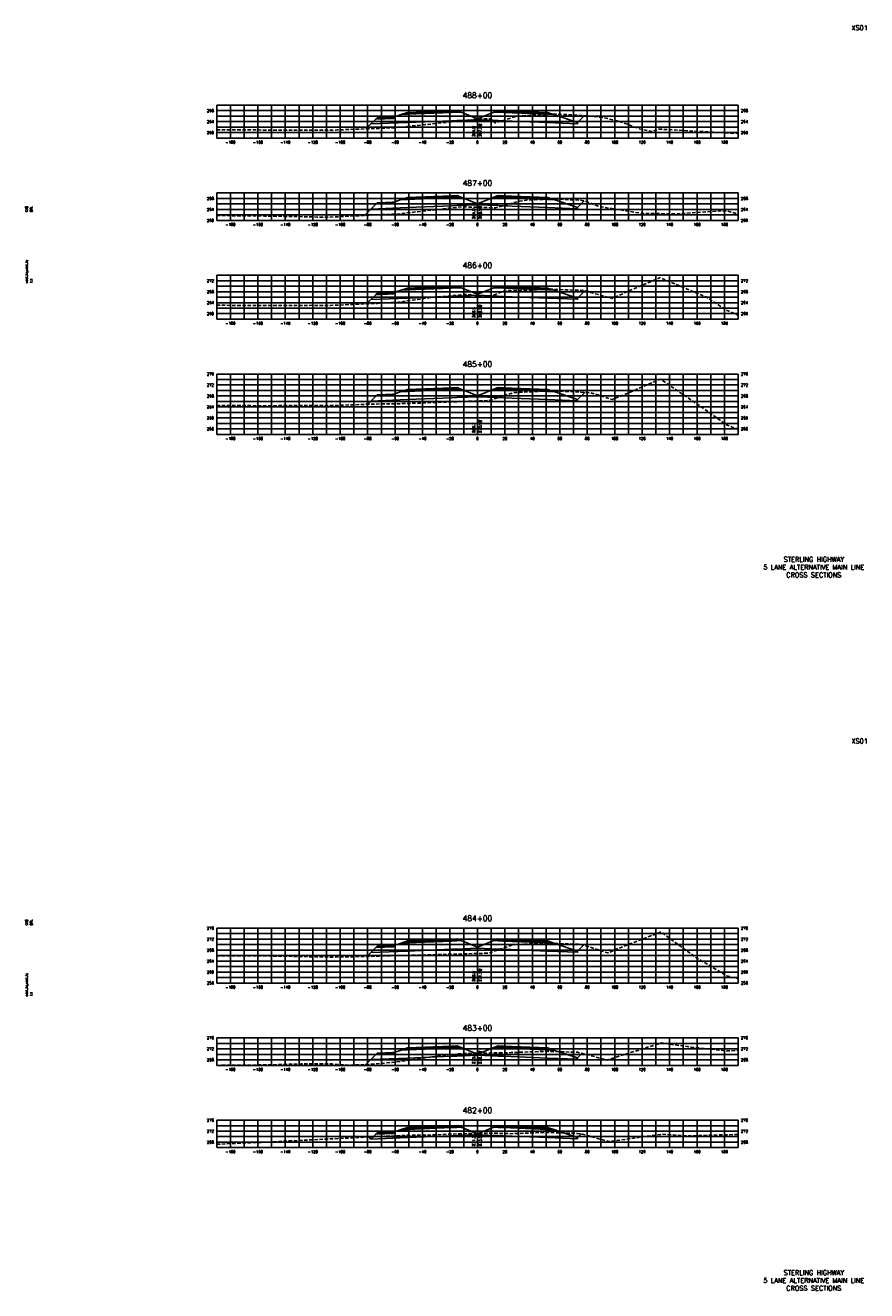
# Model space of a CAD drawing. Extents: x 37 to 10140, y -1968 to 9206.
# Tile 46 of 105: x 8067 to 8680, y 2616 to 3538. Entities that reach past the tile are written whole.
import ezdxf
from ezdxf.enums import TextEntityAlignment as Align

# ---------------------------------------------------------------- set-up
doc = ezdxf.new("R2010")
doc.units = 0
doc.header["$LTSCALE"] = 20
doc.header["$MEASUREMENT"] = 0
doc.linetypes.add('HIDDEN_050%', pattern=[0.1875, 0.125, -0.0625])
for name, color, linetype in [('S-AT-TXT175', 6, 'Continuous'), ('S-AT-TXT80', 1, 'Continuous'), ('XDATUM', 3, 'Continuous'), ('XEG', 1, 'HIDDEN_050%'), ('XFG', 2, 'Continuous'), ('XGRID', 251, 'Continuous'), ('XGRIDT', 2, 'Continuous'), ('XREF-BORDER', 7, 'Continuous')]:
    doc.layers.add(name, color=color, linetype=linetype)
doc.styles.add('L100', font='simplex.shx', dxfattribs={"height": 2})
doc.styles.add('L175', font='ROMANSM.shx', dxfattribs={"height": 3.5})
doc.styles.add('L80', font='ROMANSM.shx', dxfattribs={"height": 1.6})

# ---------------------------------------------------------------- blocks, each defined once
blk = doc.blocks.new('03025_00_att1')
at = {"layer": 'S-AT-TXT175', "style": 'L175'}
for tag, p in [('NUM', (32.402, 20.822)), ('LINE1', (30.64, 1.444)), ('LINE2', (30.64, 1.161)), ('LINE3', (30.64, 0.877))]:
    blk.add_attdef(tag, text='', height=0.175, dxfattribs=at).set_placement(p, align=Align.CENTER)
at = {"layer": 'S-AT-TXT80', "style": 'L80'}
for tag, p in [('DESIGNED', (2.094, 14.201)), ('CHECKED', (2.265, 14.201)), ('DRAFTED', (2.436, 14.201)), ('PCTB', (2.094, 11.605)), ('PSCALE', (2.265, 11.605)), ('PVIEW', (2.436, 11.605))]:
    blk.add_attdef(tag, p, '', height=0.08, rotation=90, dxfattribs=at)

msp = doc.modelspace()

# ---------------------------------------------------------------- linework, layer by layer
at = {"layer": 'XDATUM', "flags": 128}
for points in [[(8314.87, 3462.74), (8318.41, 3466.28), (8345, 3467.34), (8377, 3468.62), (8381, 3468.78), (8396, 3469.38), (8411, 3468.78), (8415, 3468.62), (8447, 3467.34), (8469, 3466.46), (8469, 3467.35), (8474.01, 3472.36)], [(8313.72, 3399.59), (8318.41, 3404.28), (8345, 3405.34), (8377, 3406.62), (8381, 3406.78), (8396, 3407.38), (8411, 3406.78), (8415, 3406.62), (8447, 3405.34), (8469, 3404.46), (8469, 3405.35), (8473.81, 3410.15)], [(8315.3, 3335.17), (8318.41, 3338.28), (8345, 3339.34), (8377, 3340.62), (8381, 3340.78), (8396, 3341.38), (8411, 3340.78), (8415, 3340.62), (8447, 3339.34), (8469, 3338.46), (8469, 3339.35), (8474.3, 3344.65)], [(8316.09, 3261.96), (8318.41, 3264.28), (8345, 3265.34), (8377, 3266.62), (8381, 3266.78), (8396, 3267.38), (8411, 3266.78), (8415, 3266.62), (8447, 3265.34), (8469, 3264.46), (8469, 3265.35), (8474.19, 3270.54)], [(8315.51, 2859.38), (8318.41, 2862.28), (8345, 2863.34), (8377, 2864.62), (8381, 2864.78), (8396, 2865.38), (8411, 2864.78), (8415, 2864.62), (8447, 2863.34), (8469, 2862.46), (8469, 2863.35), (8473.27, 2867.62)], [(8314.54, 2780.41), (8318.41, 2784.28), (8345, 2785.34), (8377, 2786.62), (8381, 2786.78), (8396, 2787.38), (8411, 2786.78), (8415, 2786.62), (8447, 2785.34), (8469, 2784.46), (8469, 2785.35), (8472.42, 2788.77)], [(8316.91, 2727.78), (8318.41, 2726.28), (8345, 2727.34), (8377, 2728.62), (8381, 2728.78), (8396, 2729.38), (8411, 2728.78), (8415, 2728.62), (8447, 2727.34), (8469, 2726.46), (8469, 2727.35), (8471.65, 2730)]]:
    msp.add_lwpolyline(points, dxfattribs=at)
at = {"layer": 'XEG', "flags": 128}
for points in [[(8206, 3461.98), (8235.08, 3461.93), (8240.49, 3461.82), (8245.94, 3461.74), (8288.5, 3461.79), (8294.09, 3461.94), (8336.5, 3463.56), (8378.66, 3468.03), (8384.5, 3468.73), (8396, 3469.69), (8399.49, 3469.98), (8405.96, 3469.94), (8408.82, 3467.06), (8408.86, 3467.03), (8410.56, 3467.48), (8424.07, 3471.85), (8430.7, 3472.42), (8431.57, 3472.53), (8432.17, 3472.54), (8432.7, 3472.56), (8452.03, 3473.5), (8460.97, 3473.12), (8471.74, 3472.54), (8476.84, 3472.15), (8486.51, 3471.16), (8488.83, 3470.69), (8501.04, 3467.64), (8513.88, 3462.81), (8522.41, 3460.79), (8528.51, 3462.57), (8570.09, 3460.12), (8576.52, 3459.81), (8582.98, 3459.58), (8586, 3459.51)], [(8206, 3399.54), (8231.4, 3399.22), (8240.79, 3399.2), (8279.26, 3398.47), (8288.8, 3398.4), (8327.12, 3400.23), (8336.8, 3400.56), (8374.98, 3404.81), (8384.81, 3405.86), (8393.29, 3405.62), (8396, 3405.55), (8408.94, 3405.18), (8415.37, 3406.88), (8425.99, 3409.91), (8429.1, 3410.37), (8431.48, 3410.85), (8442.24, 3411.29), (8451.13, 3411.61), (8460.48, 3411.19), (8471.21, 3410.7), (8473.01, 3410.33), (8474.58, 3409.98), (8480.16, 3407.83), (8484.31, 3406.18), (8515.78, 3401.13), (8528.82, 3400.98), (8539.14, 3400.72), (8576.82, 3403.08), (8586, 3400.77)], [(8206, 3334.21), (8227.72, 3333.91), (8241.1, 3333.85), (8275.58, 3334.08), (8289.1, 3333.99), (8298.3, 3334.4), (8323.16, 3335.52), (8337.59, 3336.22), (8362.95, 3339.88), (8385.41, 3341.76), (8388.53, 3342.15), (8396, 3340.99), (8400.51, 3340.28), (8403.25, 3340.38), (8407.55, 3341.38), (8413.82, 3344.14), (8417.17, 3344.72), (8418.54, 3344.9), (8429.26, 3344.93), (8441.06, 3345.5), (8449.02, 3345.85), (8462.9, 3345.32), (8470.64, 3345.05), (8473.77, 3344.74), (8476.63, 3344.27), (8482.07, 3342.55), (8493.88, 3339.07), (8517.21, 3349.36), (8529.12, 3354.29), (8562.73, 3340.15), (8577.12, 3330.71), (8586, 3326.9)], [(8206, 3260.94), (8224.04, 3260.97), (8241.4, 3260.89), (8271.9, 3261.01), (8289.4, 3260.95), (8319.76, 3262.1), (8337.41, 3262.28), (8342.66, 3262.48), (8344.37, 3262.54), (8351.26, 3262.73), (8364.16, 3263.24), (8396, 3264.35), (8404.24, 3264.63), (8413.47, 3267.6), (8422.02, 3270.39), (8425.8, 3270.58), (8427.01, 3270.71), (8442.86, 3271.43), (8447.51, 3271.67), (8466.08, 3271.13), (8470.22, 3270.97), (8471.25, 3270.78), (8478.61, 3270.18), (8482.3, 3269.24), (8494.26, 3265.36), (8503.86, 3269.33), (8529.42, 3280.23), (8559.06, 3260.08), (8577.42, 3247.04), (8586, 3243.68)], [(8206, 2859.76), (8220.36, 2859.75), (8241.7, 2859.76), (8268.22, 2859.32), (8289.7, 2858.92), (8316.08, 2859.39), (8337.71, 2860.05), (8340.98, 2860.14), (8345.44, 2860.13), (8376.64, 2860.98), (8396, 2861.54), (8404.2, 2861.77), (8417.8, 2866.48), (8421.01, 2867.71), (8424.06, 2868.02), (8424.75, 2868.06), (8427.14, 2868.17), (8447.27, 2869.18), (8467.74, 2868.32), (8469.82, 2868.26), (8470.13, 2868.2), (8473.04, 2867.68), (8474.61, 2867.23), (8475.71, 2866.88), (8490.96, 2861.92), (8498.53, 2865.17), (8529.72, 2877.26), (8555.38, 2858.44), (8577.73, 2845.24), (8586, 2843.16)], [(8206, 2780), (8216.68, 2780.02), (8242, 2780.33), (8267.48, 2781), (8290.01, 2781.01), (8300.71, 2780.17), (8314.71, 2780.41), (8321.58, 2781.06), (8336.86, 2782.44), (8367.12, 2786.74), (8380.62, 2788.27), (8381.82, 2788.42), (8386.36, 2788.67), (8396, 2788.84), (8414.84, 2789.17), (8419.04, 2789.19), (8420.46, 2789.24), (8444.76, 2790.2), (8446.23, 2790.26), (8446.4, 2790.25), (8468.92, 2789.5), (8471.03, 2789.06), (8472.72, 2788.71), (8472.75, 2788.7), (8472.79, 2788.69), (8490.17, 2783.86), (8491.63, 2784.3), (8530.02, 2796.29), (8551.7, 2793.31), (8578.03, 2790.49), (8586, 2790.83)], [(8206, 2722.49), (8213, 2722.78), (8242.3, 2724.03), (8271.78, 2725.55), (8290.31, 2726.4), (8319.88, 2727.93), (8337.19, 2728.58), (8344.46, 2729.01), (8345.6, 2728.98), (8346.43, 2728.96), (8360.62, 2729.1), (8373.3, 2729.74), (8388.1, 2730.19), (8395.94, 2730.32), (8396, 2730.33), (8396.69, 2730.43), (8398.34, 2730.55), (8404.17, 2730.6), (8415.22, 2730.34), (8419.63, 2730.13), (8436.33, 2730.79), (8445.06, 2731.16), (8447.58, 2731.08), (8468.43, 2730.42), (8472.09, 2729.94), (8472.59, 2729.86), (8491.61, 2724.45), (8491.91, 2724.36), (8492.89, 2724.56), (8530.33, 2729.79), (8548.02, 2728.58), (8578.33, 2729.38), (8586, 2729.7)]]:
    msp.add_lwpolyline(points, dxfattribs=at)
at = {"layer": 'XFG', "flags": 128}
for points in [[(8396, 3470.12), (8384.05, 3474.91), (8381, 3474.78), (8377, 3474.62), (8345, 3473.34), (8340.43, 3473.16), (8335, 3471.35), (8335, 3470.35), (8321.96, 3469.83), (8318.41, 3466.28), (8345, 3467.34), (8377, 3468.62), (8381, 3468.78), (8396, 3469.38), (8396, 3470.12)], [(8335, 3471.35), (8334, 3471.31), (8334, 3470.97), (8324, 3470.57), (8324, 3470.91), (8323, 3470.87), (8321.96, 3469.83), (8335, 3470.35), (8335, 3471.35)], [(8334, 3471.31), (8324, 3470.91), (8324, 3470.57), (8334, 3470.97), (8334, 3471.31)], [(8381, 3475.12), (8377, 3474.96), (8345, 3473.68), (8345, 3474.68), (8340.43, 3473.16), (8345, 3473.34), (8377, 3474.62), (8381, 3474.78), (8384.05, 3474.91), (8381, 3476.12), (8381, 3475.12)], [(8381, 3476.12), (8377, 3475.96), (8345, 3474.68), (8345, 3474.34), (8377, 3475.62), (8381, 3475.78), (8381, 3476.12)], [(8381, 3475.78), (8377, 3475.62), (8345, 3474.34), (8345, 3473.68), (8377, 3474.96), (8381, 3475.12), (8381, 3475.78)], [(8396, 3470.12), (8407.96, 3474.91), (8411, 3474.78), (8415, 3474.62), (8447, 3473.34), (8451.57, 3473.16), (8469, 3467.35), (8469, 3466.46), (8447, 3467.34), (8415, 3468.62), (8411, 3468.78), (8396, 3469.38)], [(8411, 3476.12), (8407.96, 3474.91), (8411, 3474.78), (8415, 3474.62), (8447, 3473.34), (8451.57, 3473.16), (8447, 3474.68), (8447, 3473.68), (8415, 3474.96), (8411, 3475.12), (8411, 3476.12)], [(8411, 3476.12), (8411, 3475.78), (8415, 3475.62), (8447, 3474.34), (8447, 3474.68), (8415, 3475.96), (8411, 3476.12)], [(8411, 3475.78), (8411, 3475.12), (8415, 3474.96), (8447, 3473.68), (8447, 3474.34), (8415, 3475.62), (8411, 3475.78)], [(8469, 3467.35), (8469, 3467.35), (8474.01, 3472.36)], [(8318.41, 3466.28), (8318.41, 3466.28), (8314.87, 3462.74)], [(8381, 3413.12), (8377, 3412.96), (8345, 3411.68), (8345, 3412.68), (8340.43, 3411.16), (8345, 3411.34), (8377, 3412.62), (8381, 3412.78), (8384.05, 3412.91), (8381, 3414.12), (8381, 3413.12)], [(8381, 3414.12), (8377, 3413.96), (8345, 3412.68), (8345, 3412.34), (8377, 3413.62), (8381, 3413.78), (8381, 3414.12)], [(8381, 3413.78), (8377, 3413.62), (8345, 3412.34), (8345, 3411.68), (8377, 3412.96), (8381, 3413.12), (8381, 3413.78)], [(8411, 3414.12), (8407.96, 3412.91), (8411, 3412.78), (8415, 3412.62), (8447, 3411.34), (8451.57, 3411.16), (8447, 3412.68), (8447, 3411.68), (8415, 3412.96), (8411, 3413.12), (8411, 3414.12)], [(8411, 3414.12), (8411, 3413.78), (8415, 3413.62), (8447, 3412.34), (8447, 3412.68), (8415, 3413.96), (8411, 3414.12)], [(8411, 3413.78), (8411, 3413.12), (8415, 3412.96), (8447, 3411.68), (8447, 3412.34), (8415, 3413.62), (8411, 3413.78)], [(8318.41, 3404.28), (8318.41, 3404.28), (8313.72, 3399.59)], [(8396, 3408.12), (8384.05, 3412.91), (8381, 3412.78), (8377, 3412.62), (8345, 3411.34), (8340.43, 3411.16), (8335, 3409.35), (8335, 3408.35), (8321.96, 3407.83), (8318.41, 3404.28), (8345, 3405.34), (8377, 3406.62), (8381, 3406.78), (8396, 3407.38), (8396, 3408.12)], [(8335, 3409.35), (8334, 3409.31), (8334, 3408.97), (8324, 3408.57), (8324, 3408.91), (8323, 3408.87), (8321.96, 3407.83), (8335, 3408.35), (8335, 3409.35)], [(8334, 3409.31), (8324, 3408.91), (8324, 3408.57), (8334, 3408.97), (8334, 3409.31)], [(8396, 3408.12), (8407.96, 3412.91), (8411, 3412.78), (8415, 3412.62), (8447, 3411.34), (8451.57, 3411.16), (8469, 3405.35), (8469, 3404.46), (8447, 3405.34), (8415, 3406.62), (8411, 3406.78), (8396, 3407.38)], [(8469, 3405.35), (8469, 3405.35), (8473.81, 3410.15)], [(8396, 3342.12), (8384.05, 3346.91), (8381, 3346.78), (8377, 3346.62), (8345, 3345.34), (8340.43, 3345.16), (8335, 3343.35), (8335, 3342.35), (8321.96, 3341.83), (8318.41, 3338.28), (8345, 3339.34), (8377, 3340.62), (8381, 3340.78), (8396, 3341.38), (8396, 3342.12)], [(8335, 3343.35), (8334, 3343.31), (8334, 3342.97), (8324, 3342.57), (8324, 3342.91), (8323, 3342.87), (8321.96, 3341.83), (8335, 3342.35), (8335, 3343.35)], [(8334, 3343.31), (8324, 3342.91), (8324, 3342.57), (8334, 3342.97), (8334, 3343.31)], [(8381, 3347.12), (8377, 3346.96), (8345, 3345.68), (8345, 3346.68), (8340.43, 3345.16), (8345, 3345.34), (8377, 3346.62), (8381, 3346.78), (8384.05, 3346.91), (8381, 3348.12), (8381, 3347.12)], [(8381, 3348.12), (8377, 3347.96), (8345, 3346.68), (8345, 3346.34), (8377, 3347.62), (8381, 3347.78), (8381, 3348.12)], [(8381, 3347.78), (8377, 3347.62), (8345, 3346.34), (8345, 3345.68), (8377, 3346.96), (8381, 3347.12), (8381, 3347.78)], [(8396, 3342.12), (8407.96, 3346.91), (8411, 3346.78), (8415, 3346.62), (8447, 3345.34), (8451.57, 3345.16), (8469, 3339.35), (8469, 3338.46), (8447, 3339.34), (8415, 3340.62), (8411, 3340.78), (8396, 3341.38)], [(8411, 3348.12), (8407.96, 3346.91), (8411, 3346.78), (8415, 3346.62), (8447, 3345.34), (8451.57, 3345.16), (8447, 3346.68), (8447, 3345.68), (8415, 3346.96), (8411, 3347.12), (8411, 3348.12)], [(8411, 3348.12), (8411, 3347.78), (8415, 3347.62), (8447, 3346.34), (8447, 3346.68), (8415, 3347.96), (8411, 3348.12)], [(8411, 3347.78), (8411, 3347.12), (8415, 3346.96), (8447, 3345.68), (8447, 3346.34), (8415, 3347.62), (8411, 3347.78)], [(8469, 3339.35), (8469, 3339.35), (8474.3, 3344.65)], [(8318.41, 3338.28), (8318.41, 3338.28), (8315.3, 3335.17)], [(8396, 3268.12), (8384.05, 3272.91), (8381, 3272.78), (8377, 3272.62), (8345, 3271.34), (8340.43, 3271.16), (8335, 3269.35), (8335, 3268.35), (8321.96, 3267.83), (8318.41, 3264.28), (8345, 3265.34), (8377, 3266.62), (8381, 3266.78), (8396, 3267.38), (8396, 3268.12)], [(8335, 3269.35), (8334, 3269.31), (8334, 3268.97), (8324, 3268.57), (8324, 3268.91), (8323, 3268.87), (8321.96, 3267.83), (8335, 3268.35), (8335, 3269.35)], [(8334, 3269.31), (8324, 3268.91), (8324, 3268.57), (8334, 3268.97), (8334, 3269.31)], [(8381, 3273.12), (8377, 3272.96), (8345, 3271.68), (8345, 3272.68), (8340.43, 3271.16), (8345, 3271.34), (8377, 3272.62), (8381, 3272.78), (8384.05, 3272.91), (8381, 3274.12), (8381, 3273.12)], [(8381, 3274.12), (8377, 3273.96), (8345, 3272.68), (8345, 3272.34), (8377, 3273.62), (8381, 3273.78), (8381, 3274.12)], [(8381, 3273.78), (8377, 3273.62), (8345, 3272.34), (8345, 3271.68), (8377, 3272.96), (8381, 3273.12), (8381, 3273.78)], [(8396, 3268.12), (8407.96, 3272.91), (8411, 3272.78), (8415, 3272.62), (8447, 3271.34), (8451.57, 3271.16), (8469, 3265.35), (8469, 3264.46), (8447, 3265.34), (8415, 3266.62), (8411, 3266.78), (8396, 3267.38)], [(8411, 3274.12), (8407.96, 3272.91), (8411, 3272.78), (8415, 3272.62), (8447, 3271.34), (8451.57, 3271.16), (8447, 3272.68), (8447, 3271.68), (8415, 3272.96), (8411, 3273.12), (8411, 3274.12)], [(8411, 3274.12), (8411, 3273.78), (8415, 3273.62), (8447, 3272.34), (8447, 3272.68), (8415, 3273.96), (8411, 3274.12)], [(8411, 3273.78), (8411, 3273.12), (8415, 3272.96), (8447, 3271.68), (8447, 3272.34), (8415, 3273.62), (8411, 3273.78)], [(8469, 3265.35), (8469, 3265.35), (8474.19, 3270.54)], [(8318.41, 3264.28), (8318.41, 3264.28), (8316.09, 3261.96)], [(8396, 2866.12), (8384.05, 2870.91), (8381, 2870.78), (8377, 2870.62), (8345, 2869.34), (8340.43, 2869.16), (8335, 2867.35), (8335, 2866.35), (8321.96, 2865.83), (8318.41, 2862.28), (8345, 2863.34), (8377, 2864.62), (8381, 2864.78), (8396, 2865.38), (8396, 2866.12)], [(8381, 2871.12), (8377, 2870.96), (8345, 2869.68), (8345, 2870.68), (8340.43, 2869.16), (8345, 2869.34), (8377, 2870.62), (8381, 2870.78), (8384.05, 2870.91), (8381, 2872.12), (8381, 2871.12)], [(8381, 2872.12), (8377, 2871.96), (8345, 2870.68), (8345, 2870.34), (8377, 2871.62), (8381, 2871.78), (8381, 2872.12)], [(8381, 2871.78), (8377, 2871.62), (8345, 2870.34), (8345, 2869.68), (8377, 2870.96), (8381, 2871.12), (8381, 2871.78)], [(8396, 2866.12), (8407.96, 2870.91), (8411, 2870.78), (8415, 2870.62), (8447, 2869.34), (8451.57, 2869.16), (8469, 2863.35), (8469, 2862.46), (8447, 2863.34), (8415, 2864.62), (8411, 2864.78), (8396, 2865.38)], [(8411, 2872.12), (8407.96, 2870.91), (8411, 2870.78), (8415, 2870.62), (8447, 2869.34), (8451.57, 2869.16), (8447, 2870.68), (8447, 2869.68), (8415, 2870.96), (8411, 2871.12), (8411, 2872.12)], [(8411, 2872.12), (8411, 2871.78), (8415, 2871.62), (8447, 2870.34), (8447, 2870.68), (8415, 2871.96), (8411, 2872.12)], [(8411, 2871.78), (8411, 2871.12), (8415, 2870.96), (8447, 2869.68), (8447, 2870.34), (8415, 2871.62), (8411, 2871.78)], [(8318.41, 2862.28), (8318.41, 2862.28), (8315.51, 2859.38)], [(8335, 2867.35), (8334, 2867.31), (8334, 2866.97), (8324, 2866.57), (8324, 2866.91), (8323, 2866.87), (8321.96, 2865.83), (8335, 2866.35), (8335, 2867.35)], [(8334, 2867.31), (8324, 2866.91), (8324, 2866.57), (8334, 2866.97), (8334, 2867.31)], [(8469, 2863.35), (8469, 2863.35), (8473.27, 2867.62)], [(8396, 2788.12), (8384.05, 2792.91), (8381, 2792.78), (8377, 2792.62), (8345, 2791.34), (8340.43, 2791.16), (8335, 2789.35), (8335, 2788.35), (8321.96, 2787.83), (8318.41, 2784.28), (8345, 2785.34), (8377, 2786.62), (8381, 2786.78), (8396, 2787.38), (8396, 2788.12)], [(8335, 2789.35), (8334, 2789.31), (8334, 2788.97), (8324, 2788.57), (8324, 2788.91), (8323, 2788.87), (8321.96, 2787.83), (8335, 2788.35), (8335, 2789.35)], [(8334, 2789.31), (8324, 2788.91), (8324, 2788.57), (8334, 2788.97), (8334, 2789.31)], [(8381, 2793.12), (8377, 2792.96), (8345, 2791.68), (8345, 2792.68), (8340.43, 2791.16), (8345, 2791.34), (8377, 2792.62), (8381, 2792.78), (8384.05, 2792.91), (8381, 2794.12), (8381, 2793.12)], [(8381, 2794.12), (8377, 2793.96), (8345, 2792.68), (8345, 2792.34), (8377, 2793.62), (8381, 2793.78), (8381, 2794.12)], [(8381, 2793.78), (8377, 2793.62), (8345, 2792.34), (8345, 2791.68), (8377, 2792.96), (8381, 2793.12), (8381, 2793.78)], [(8396, 2788.12), (8407.96, 2792.91), (8411, 2792.78), (8415, 2792.62), (8447, 2791.34), (8451.57, 2791.16), (8469, 2785.35), (8469, 2784.46), (8447, 2785.34), (8415, 2786.62), (8411, 2786.78), (8396, 2787.38)], [(8411, 2794.12), (8407.96, 2792.91), (8411, 2792.78), (8415, 2792.62), (8447, 2791.34), (8451.57, 2791.16), (8447, 2792.68), (8447, 2791.68), (8415, 2792.96), (8411, 2793.12), (8411, 2794.12)], [(8411, 2794.12), (8411, 2793.78), (8415, 2793.62), (8447, 2792.34), (8447, 2792.68), (8415, 2793.96), (8411, 2794.12)], [(8411, 2793.78), (8411, 2793.12), (8415, 2792.96), (8447, 2791.68), (8447, 2792.34), (8415, 2793.62), (8411, 2793.78)], [(8469, 2785.35), (8469, 2785.35), (8472.42, 2788.77)], [(8318.41, 2784.28), (8318.41, 2784.28), (8314.54, 2780.41)], [(8396, 2730.12), (8384.05, 2734.91), (8381, 2734.78), (8377, 2734.62), (8345, 2733.34), (8340.43, 2733.16), (8335, 2731.35), (8335, 2730.35), (8321.96, 2729.83), (8318.41, 2726.28), (8345, 2727.34), (8377, 2728.62), (8381, 2728.78), (8396, 2729.38), (8396, 2730.12)], [(8335, 2731.35), (8334, 2731.31), (8334, 2730.97), (8324, 2730.57), (8324, 2730.91), (8323, 2730.87), (8321.96, 2729.83), (8335, 2730.35), (8335, 2731.35)], [(8334, 2731.31), (8324, 2730.91), (8324, 2730.57), (8334, 2730.97), (8334, 2731.31)], [(8381, 2735.12), (8377, 2734.96), (8345, 2733.68), (8345, 2734.68), (8340.43, 2733.16), (8345, 2733.34), (8377, 2734.62), (8381, 2734.78), (8384.05, 2734.91), (8381, 2736.12), (8381, 2735.12)], [(8381, 2736.12), (8377, 2735.96), (8345, 2734.68), (8345, 2734.34), (8377, 2735.62), (8381, 2735.78), (8381, 2736.12)], [(8381, 2735.78), (8377, 2735.62), (8345, 2734.34), (8345, 2733.68), (8377, 2734.96), (8381, 2735.12), (8381, 2735.78)], [(8396, 2730.12), (8407.96, 2734.91), (8411, 2734.78), (8415, 2734.62), (8447, 2733.34), (8451.57, 2733.16), (8469, 2727.35), (8469, 2726.46), (8447, 2727.34), (8415, 2728.62), (8411, 2728.78), (8396, 2729.38)], [(8411, 2736.12), (8407.96, 2734.91), (8411, 2734.78), (8415, 2734.62), (8447, 2733.34), (8451.57, 2733.16), (8447, 2734.68), (8447, 2733.68), (8415, 2734.96), (8411, 2735.12), (8411, 2736.12)], [(8411, 2736.12), (8411, 2735.78), (8415, 2735.62), (8447, 2734.34), (8447, 2734.68), (8415, 2735.96), (8411, 2736.12)], [(8411, 2735.78), (8411, 2735.12), (8415, 2734.96), (8447, 2733.68), (8447, 2734.34), (8415, 2735.62), (8411, 2735.78)], [(8318.41, 2726.28), (8318.41, 2726.28), (8316.91, 2727.78)], [(8469, 2727.35), (8469, 2727.35), (8471.65, 2730)]]:
    msp.add_lwpolyline(points, dxfattribs=at)
at = {"layer": 'XGRID'}
for p, q in [((8206, 3456), (8206, 3480)), ((8206, 3480), (8586, 3480)), ((8216, 3456), (8216, 3480)), ((8226, 3456), (8226, 3480)), ((8236, 3456), (8236, 3480)), ((8246, 3456), (8246, 3480)), ((8256, 3456), (8256, 3480)), ((8266, 3456), (8266, 3480)), ((8276, 3456), (8276, 3480)), ((8286, 3456), (8286, 3480)), ((8296, 3456), (8296, 3480)), ((8306, 3456), (8306, 3480)), ((8316, 3456), (8316, 3480)), ((8326, 3456), (8326, 3480)), ((8336, 3456), (8336, 3480)), ((8346, 3456), (8346, 3480)), ((8356, 3456), (8356, 3480)), ((8366, 3456), (8366, 3480)), ((8376, 3456), (8376, 3480)), ((8386, 3456), (8386, 3480)), ((8396, 3456), (8396, 3480)), ((8406, 3456), (8406, 3480)), ((8416, 3456), (8416, 3480)), ((8426, 3456), (8426, 3480)), ((8436, 3456), (8436, 3480)), ((8446, 3456), (8446, 3480)), ((8456, 3456), (8456, 3480)), ((8466, 3456), (8466, 3480)), ((8476, 3456), (8476, 3480)), ((8486, 3456), (8486, 3480)), ((8496, 3456), (8496, 3480)), ((8506, 3456), (8506, 3480)), ((8516, 3456), (8516, 3480)), ((8526, 3456), (8526, 3480)), ((8536, 3456), (8536, 3480)), ((8546, 3456), (8546, 3480)), ((8556, 3456), (8556, 3480)), ((8566, 3456), (8566, 3480)), ((8576, 3456), (8576, 3480)), ((8586, 3456), (8586, 3480)), ((8206, 3476), (8586, 3476)), ((8206, 3472), (8586, 3472)), ((8206, 3468), (8586, 3468)), ((8206, 3464), (8586, 3464)), ((8206, 3460), (8586, 3460)), ((8206, 3456), (8586, 3456)), ((8206, 3396), (8206, 3416)), ((8206, 3416), (8586, 3416)), ((8216, 3396), (8216, 3416)), ((8226, 3396), (8226, 3416)), ((8236, 3396), (8236, 3416)), ((8246, 3396), (8246, 3416)), ((8256, 3396), (8256, 3416)), ((8266, 3396), (8266, 3416)), ((8276, 3396), (8276, 3416)), ((8286, 3396), (8286, 3416)), ((8296, 3396), (8296, 3416)), ((8306, 3396), (8306, 3416)), ((8316, 3396), (8316, 3416)), ((8326, 3396), (8326, 3416)), ((8336, 3396), (8336, 3416)), ((8346, 3396), (8346, 3416)), ((8356, 3396), (8356, 3416)), ((8366, 3396), (8366, 3416)), ((8376, 3396), (8376, 3416)), ((8386, 3396), (8386, 3416)), ((8396, 3396), (8396, 3416)), ((8406, 3396), (8406, 3416)), ((8416, 3396), (8416, 3416)), ((8426, 3396), (8426, 3416)), ((8436, 3396), (8436, 3416)), ((8446, 3396), (8446, 3416)), ((8456, 3396), (8456, 3416)), ((8466, 3396), (8466, 3416)), ((8476, 3396), (8476, 3416)), ((8486, 3396), (8486, 3416)), ((8496, 3396), (8496, 3416)), ((8506, 3396), (8506, 3416)), ((8516, 3396), (8516, 3416)), ((8526, 3396), (8526, 3416)), ((8536, 3396), (8536, 3416)), ((8546, 3396), (8546, 3416)), ((8556, 3396), (8556, 3416)), ((8566, 3396), (8566, 3416)), ((8576, 3396), (8576, 3416)), ((8586, 3396), (8586, 3416)), ((8206, 3412), (8586, 3412)), ((8206, 3408), (8586, 3408)), ((8206, 3404), (8586, 3404)), ((8206, 3400), (8586, 3400)), ((8206, 3396), (8586, 3396)), ((8206, 3324), (8206, 3356)), ((8206, 3356), (8586, 3356)), ((8206, 3352), (8586, 3352)), ((8216, 3324), (8216, 3356)), ((8226, 3324), (8226, 3356)), ((8236, 3324), (8236, 3356)), ((8246, 3324), (8246, 3356)), ((8256, 3324), (8256, 3356)), ((8266, 3324), (8266, 3356)), ((8276, 3324), (8276, 3356)), ((8286, 3324), (8286, 3356)), ((8296, 3324), (8296, 3356)), ((8306, 3324), (8306, 3356)), ((8316, 3324), (8316, 3356)), ((8326, 3324), (8326, 3356)), ((8336, 3324), (8336, 3356)), ((8346, 3324), (8346, 3356)), ((8356, 3324), (8356, 3356)), ((8366, 3324), (8366, 3356)), ((8376, 3324), (8376, 3356)), ((8386, 3324), (8386, 3356)), ((8396, 3324), (8396, 3356)), ((8406, 3324), (8406, 3356)), ((8416, 3324), (8416, 3356)), ((8426, 3324), (8426, 3356)), ((8436, 3324), (8436, 3356)), ((8446, 3324), (8446, 3356)), ((8456, 3324), (8456, 3356)), ((8466, 3324), (8466, 3356)), ((8476, 3324), (8476, 3356)), ((8486, 3324), (8486, 3356)), ((8496, 3324), (8496, 3356)), ((8506, 3324), (8506, 3356)), ((8516, 3324), (8516, 3356)), ((8526, 3324), (8526, 3356)), ((8536, 3324), (8536, 3356)), ((8546, 3324), (8546, 3356)), ((8556, 3324), (8556, 3356)), ((8566, 3324), (8566, 3356)), ((8576, 3324), (8576, 3356)), ((8586, 3324), (8586, 3356)), ((8206, 3348), (8586, 3348)), ((8206, 3344), (8586, 3344)), ((8206, 3340), (8586, 3340)), ((8206, 3336), (8586, 3336)), ((8206, 3332), (8586, 3332)), ((8206, 3328), (8586, 3328)), ((8206, 3324), (8586, 3324)), ((8206, 3240), (8206, 3284)), ((8206, 3284), (8586, 3284)), ((8206, 3280), (8586, 3280)), ((8206, 3276), (8586, 3276)), ((8216, 3240), (8216, 3284)), ((8226, 3240), (8226, 3284)), ((8236, 3240), (8236, 3284)), ((8246, 3240), (8246, 3284)), ((8256, 3240), (8256, 3284)), ((8266, 3240), (8266, 3284)), ((8276, 3240), (8276, 3284)), ((8286, 3240), (8286, 3284)), ((8296, 3240), (8296, 3284)), ((8306, 3240), (8306, 3284)), ((8316, 3240), (8316, 3284)), ((8326, 3240), (8326, 3284)), ((8336, 3240), (8336, 3284)), ((8346, 3240), (8346, 3284)), ((8356, 3240), (8356, 3284)), ((8366, 3240), (8366, 3284)), ((8376, 3240), (8376, 3284)), ((8386, 3240), (8386, 3284)), ((8396, 3240), (8396, 3284)), ((8406, 3240), (8406, 3284)), ((8416, 3240), (8416, 3284)), ((8426, 3240), (8426, 3284)), ((8436, 3240), (8436, 3284)), ((8446, 3240), (8446, 3284)), ((8456, 3240), (8456, 3284)), ((8466, 3240), (8466, 3284)), ((8476, 3240), (8476, 3284)), ((8486, 3240), (8486, 3284)), ((8496, 3240), (8496, 3284)), ((8506, 3240), (8506, 3284)), ((8516, 3240), (8516, 3284)), ((8526, 3240), (8526, 3284)), ((8536, 3240), (8536, 3284)), ((8546, 3240), (8546, 3284)), ((8556, 3240), (8556, 3284)), ((8566, 3240), (8566, 3284)), ((8576, 3240), (8576, 3284)), ((8586, 3240), (8586, 3284)), ((8206, 3272), (8586, 3272)), ((8206, 3268), (8586, 3268)), ((8206, 3264), (8586, 3264)), ((8206, 3260), (8586, 3260)), ((8206, 3256), (8586, 3256)), ((8206, 3252), (8586, 3252)), ((8206, 3248), (8586, 3248)), ((8206, 3244), (8586, 3244)), ((8206, 3240), (8586, 3240)), ((8206, 2840), (8206, 2880)), ((8206, 2880), (8586, 2880)), ((8216, 2840), (8216, 2880)), ((8226, 2840), (8226, 2880)), ((8236, 2840), (8236, 2880)), ((8246, 2840), (8246, 2880)), ((8256, 2840), (8256, 2880)), ((8266, 2840), (8266, 2880)), ((8276, 2840), (8276, 2880)), ((8286, 2840), (8286, 2880)), ((8296, 2840), (8296, 2880)), ((8306, 2840), (8306, 2880)), ((8316, 2840), (8316, 2880)), ((8326, 2840), (8326, 2880)), ((8336, 2840), (8336, 2880)), ((8346, 2840), (8346, 2880)), ((8356, 2840), (8356, 2880)), ((8366, 2840), (8366, 2880)), ((8376, 2840), (8376, 2880)), ((8386, 2840), (8386, 2880)), ((8396, 2840), (8396, 2880)), ((8406, 2840), (8406, 2880)), ((8416, 2840), (8416, 2880)), ((8426, 2840), (8426, 2880)), ((8436, 2840), (8436, 2880)), ((8446, 2840), (8446, 2880)), ((8456, 2840), (8456, 2880)), ((8466, 2840), (8466, 2880)), ((8476, 2840), (8476, 2880)), ((8486, 2840), (8486, 2880)), ((8496, 2840), (8496, 2880)), ((8506, 2840), (8506, 2880)), ((8516, 2840), (8516, 2880)), ((8526, 2840), (8526, 2880)), ((8536, 2840), (8536, 2880)), ((8546, 2840), (8546, 2880)), ((8556, 2840), (8556, 2880)), ((8566, 2840), (8566, 2880)), ((8576, 2840), (8576, 2880)), ((8586, 2840), (8586, 2880)), ((8206, 2876), (8586, 2876)), ((8206, 2872), (8586, 2872)), ((8206, 2868), (8586, 2868)), ((8206, 2864), (8586, 2864)), ((8206, 2860), (8586, 2860)), ((8206, 2856), (8586, 2856)), ((8206, 2852), (8586, 2852)), ((8206, 2848), (8586, 2848)), ((8206, 2844), (8586, 2844)), ((8206, 2840), (8586, 2840)), ((8206, 2780), (8206, 2800)), ((8206, 2800), (8586, 2800)), ((8206, 2796), (8586, 2796)), ((8216, 2780), (8216, 2800)), ((8226, 2780), (8226, 2800)), ((8236, 2780), (8236, 2800)), ((8246, 2780), (8246, 2800)), ((8256, 2780), (8256, 2800)), ((8266, 2780), (8266, 2800)), ((8276, 2780), (8276, 2800)), ((8286, 2780), (8286, 2800)), ((8296, 2780), (8296, 2800)), ((8306, 2780), (8306, 2800)), ((8316, 2780), (8316, 2800)), ((8326, 2780), (8326, 2800)), ((8336, 2780), (8336, 2800)), ((8346, 2780), (8346, 2800)), ((8356, 2780), (8356, 2800)), ((8366, 2780), (8366, 2800)), ((8376, 2780), (8376, 2800)), ((8386, 2780), (8386, 2800)), ((8396, 2780), (8396, 2800)), ((8406, 2780), (8406, 2800)), ((8416, 2780), (8416, 2800)), ((8426, 2780), (8426, 2800)), ((8436, 2780), (8436, 2800)), ((8446, 2780), (8446, 2800)), ((8456, 2780), (8456, 2800)), ((8466, 2780), (8466, 2800)), ((8476, 2780), (8476, 2800)), ((8486, 2780), (8486, 2800)), ((8496, 2780), (8496, 2800)), ((8506, 2780), (8506, 2800)), ((8516, 2780), (8516, 2800)), ((8526, 2780), (8526, 2800)), ((8536, 2780), (8536, 2800)), ((8546, 2780), (8546, 2800)), ((8556, 2780), (8556, 2800)), ((8566, 2780), (8566, 2800)), ((8576, 2780), (8576, 2800)), ((8586, 2780), (8586, 2800)), ((8206, 2792), (8586, 2792)), ((8206, 2788), (8586, 2788)), ((8206, 2784), (8586, 2784)), ((8206, 2780), (8586, 2780)), ((8206, 2720), (8206, 2740)), ((8206, 2740), (8586, 2740)), ((8216, 2720), (8216, 2740)), ((8226, 2720), (8226, 2740)), ((8236, 2720), (8236, 2740)), ((8246, 2720), (8246, 2740)), ((8256, 2720), (8256, 2740)), ((8266, 2720), (8266, 2740)), ((8276, 2720), (8276, 2740)), ((8286, 2720), (8286, 2740)), ((8296, 2720), (8296, 2740)), ((8306, 2720), (8306, 2740)), ((8316, 2720), (8316, 2740)), ((8326, 2720), (8326, 2740)), ((8336, 2720), (8336, 2740)), ((8346, 2720), (8346, 2740)), ((8356, 2720), (8356, 2740)), ((8366, 2720), (8366, 2740)), ((8376, 2720), (8376, 2740)), ((8386, 2720), (8386, 2740)), ((8396, 2720), (8396, 2740)), ((8406, 2720), (8406, 2740)), ((8416, 2720), (8416, 2740)), ((8426, 2720), (8426, 2740)), ((8436, 2720), (8436, 2740)), ((8446, 2720), (8446, 2740)), ((8456, 2720), (8456, 2740)), ((8466, 2720), (8466, 2740)), ((8476, 2720), (8476, 2740)), ((8486, 2720), (8486, 2740)), ((8496, 2720), (8496, 2740)), ((8506, 2720), (8506, 2740)), ((8516, 2720), (8516, 2740)), ((8526, 2720), (8526, 2740)), ((8536, 2720), (8536, 2740)), ((8546, 2720), (8546, 2740)), ((8556, 2720), (8556, 2740)), ((8566, 2720), (8566, 2740)), ((8576, 2720), (8576, 2740)), ((8586, 2720), (8586, 2740)), ((8206, 2736), (8586, 2736)), ((8206, 2732), (8586, 2732)), ((8206, 2728), (8586, 2728)), ((8206, 2724), (8586, 2724)), ((8206, 2720), (8586, 2720))]:
    msp.add_line(p, q, dxfattribs=at)

# ---------------------------------------------------------------- block references
at = {"layer": 'XREF-BORDER'}
ref = msp.add_blockref('03025_00_att1', (8026.45, 3118.23), dxfattribs=dict(at, xscale=20, yscale=20, zscale=20))
ref.add_attrib('LINE1', 'STERLING HIGHWAY', dxfattribs={"layer": 'S-AT-TXT175', "height": 3.5, "style": 'L175'}).set_placement((8641.07, 3147.1), align=Align.CENTER)
ref.add_attrib('LINE2', '5 LANE ALTERNATIVE MAIN LINE', dxfattribs={"layer": 'S-AT-TXT175', "height": 3.5, "style": 'L175'}).set_placement((8641.07, 3141.44), align=Align.CENTER)
ref.add_attrib('LINE3', 'CROSS SECTIONS', dxfattribs={"layer": 'S-AT-TXT175', "height": 3.5, "style": 'L175'}).set_placement((8641.07, 3135.77), align=Align.CENTER)
ref.add_attrib('NUM', 'XS01', dxfattribs={"layer": 'S-AT-TXT175', "height": 3.5, "style": 'L175'}).set_placement((8674.49, 3534.66), align=Align.CENTER)
ref.add_attrib('DESIGNED', 'CAB', (8068.33, 3402.25), dxfattribs={"layer": 'S-AT-TXT80', "height": 1.6, "rotation": 90, "style": 'L80'})
ref.add_attrib('CHECKED', 'DRL', (8071.74, 3402.25), dxfattribs={"layer": 'S-AT-TXT80', "height": 1.6, "rotation": 90, "style": 'L80'})
ref.add_attrib('PCTB', 'adot_hs,adot_fs', (8068.33, 3350.32), dxfattribs={"layer": 'S-AT-TXT80', "height": 1.6, "rotation": 90, "style": 'L80'})
ref.add_attrib('PSCALE', '1:1', (8071.74, 3350.32), dxfattribs={"layer": 'S-AT-TXT80', "height": 1.6, "rotation": 90, "style": 'L80'})
ref = msp.add_blockref('03025_00_att1', (8026.45, 2598.23), dxfattribs=dict(at, xscale=20, yscale=20, zscale=20))
ref.add_attrib('LINE1', 'STERLING HIGHWAY', dxfattribs={"layer": 'S-AT-TXT175', "height": 3.5, "style": 'L175'}).set_placement((8641.07, 2627.1), align=Align.CENTER)
ref.add_attrib('LINE2', '5 LANE ALTERNATIVE MAIN LINE', dxfattribs={"layer": 'S-AT-TXT175', "height": 3.5, "style": 'L175'}).set_placement((8641.07, 2621.44), align=Align.CENTER)
ref.add_attrib('LINE3', 'CROSS SECTIONS', dxfattribs={"layer": 'S-AT-TXT175', "height": 3.5, "style": 'L175'}).set_placement((8641.07, 2615.77), align=Align.CENTER)
ref.add_attrib('NUM', 'XS01', dxfattribs={"layer": 'S-AT-TXT175', "height": 3.5, "style": 'L175'}).set_placement((8674.49, 3014.66), align=Align.CENTER)
ref.add_attrib('DESIGNED', 'CAB', (8068.33, 2882.25), dxfattribs={"layer": 'S-AT-TXT80', "height": 1.6, "rotation": 90, "style": 'L80'})
ref.add_attrib('CHECKED', 'DRL', (8071.74, 2882.25), dxfattribs={"layer": 'S-AT-TXT80', "height": 1.6, "rotation": 90, "style": 'L80'})
ref.add_attrib('PCTB', 'adot_hs,adot_fs', (8068.33, 2830.32), dxfattribs={"layer": 'S-AT-TXT80', "height": 1.6, "rotation": 90, "style": 'L80'})
ref.add_attrib('PSCALE', '1:1', (8071.74, 2830.32), dxfattribs={"layer": 'S-AT-TXT80', "height": 1.6, "rotation": 90, "style": 'L80'})

# ---------------------------------------------------------------- texts
at = {"layer": 'XGRIDT', "style": 'L100'}
for s, p in [('488+00', (8396, 3484)), ('487+00', (8396, 3420)), ('486+00', (8396, 3360)), ('485+00', (8396, 3288)), ('484+00', (8396, 2884)), ('483+00', (8396, 2804)), ('482+00', (8396, 2744))]:
    msp.add_text(s, height=4, dxfattribs=at).set_placement(p, align=Align.BOTTOM_CENTER)
for s, p in [('268', (8204, 3476)), ('264', (8204, 3468)), ('260', (8204, 3460)), ('268', (8204, 3412)), ('264', (8204, 3404)), ('260', (8204, 3396)), ('272', (8204, 3352)), ('268', (8204, 3344)), ('264', (8204, 3336)), ('260', (8204, 3328)), ('276', (8204, 3284)), ('272', (8204, 3276)), ('268', (8204, 3268)), ('264', (8204, 3260)), ('260', (8204, 3252)), ('256', (8204, 3244)), ('276', (8204, 2880)), ('272', (8204, 2872)), ('268', (8204, 2864)), ('264', (8204, 2856)), ('260', (8204, 2848)), ('256', (8204, 2840)), ('276', (8204, 2800)), ('272', (8204, 2792)), ('268', (8204, 2784)), ('276', (8204, 2740)), ('272', (8204, 2732)), ('268', (8204, 2724))]:
    msp.add_text(s, height=2, dxfattribs=at).set_placement(p, align=Align.MIDDLE_RIGHT)
for s, p in [('268', (8588, 3476)), ('264', (8588, 3468)), ('260', (8588, 3460)), ('268', (8588, 3412)), ('264', (8588, 3404)), ('260', (8588, 3396)), ('272', (8588, 3352)), ('268', (8588, 3344)), ('264', (8588, 3336)), ('260', (8588, 3328)), ('276', (8588, 3284)), ('272', (8588, 3276)), ('268', (8588, 3268)), ('264', (8588, 3260)), ('260', (8588, 3252)), ('256', (8588, 3244)), ('276', (8588, 2880)), ('272', (8588, 2872)), ('268', (8588, 2864)), ('264', (8588, 2856)), ('260', (8588, 2848)), ('256', (8588, 2840)), ('276', (8588, 2800)), ('272', (8588, 2792)), ('268', (8588, 2784)), ('276', (8588, 2740)), ('272', (8588, 2732)), ('268', (8588, 2724))]:
    msp.add_text(s, height=2, dxfattribs=at).set_placement(p, align=Align.MIDDLE_LEFT)
for s, p in [('264.8', (8395, 3457)), ('264.8', (8395, 3397)), ('266.5', (8395, 3325)), ('266.2', (8395, 3241)), ('266.8', (8395, 2841)), ('270.4', (8395, 2781)), ('271.2', (8395, 2721))]:
    msp.add_text(s, height=2, rotation=90, dxfattribs=at).set_placement(p, align=Align.BOTTOM_LEFT)
for s, p in [('267.98', (8397, 3457)), ('268.98', (8397, 3397)), ('269.98', (8397, 3325)), ('270.98', (8397, 3241)), ('271.98', (8397, 2841)), ('272.98', (8397, 2781)), ('273.98', (8397, 2721))]:
    msp.add_text(s, height=2, rotation=90, dxfattribs=at).set_placement(p, align=Align.TOP_LEFT)
for s, p in [('-180', (8216, 3454)), ('-160', (8236, 3454)), ('-140', (8256, 3454)), ('-120', (8276, 3454)), ('-100', (8296, 3454)), ('-80', (8316, 3454)), ('-60', (8336, 3454)), ('-40', (8356, 3454)), ('-20', (8376, 3454)), ('0', (8396, 3454)), ('20', (8416, 3454)), ('40', (8436, 3454)), ('60', (8456, 3454)), ('80', (8476, 3454)), ('100', (8496, 3454)), ('120', (8516, 3454)), ('140', (8536, 3454)), ('160', (8556, 3454)), ('180', (8576, 3454)), ('-180', (8216, 3394)), ('-160', (8236, 3394)), ('-140', (8256, 3394)), ('-120', (8276, 3394)), ('-100', (8296, 3394)), ('-80', (8316, 3394)), ('-60', (8336, 3394)), ('-40', (8356, 3394)), ('-20', (8376, 3394)), ('0', (8396, 3394)), ('20', (8416, 3394)), ('40', (8436, 3394)), ('60', (8456, 3394)), ('80', (8476, 3394)), ('100', (8496, 3394)), ('120', (8516, 3394)), ('140', (8536, 3394)), ('160', (8556, 3394)), ('180', (8576, 3394)), ('-180', (8216, 3322)), ('-160', (8236, 3322)), ('-140', (8256, 3322)), ('-120', (8276, 3322)), ('-100', (8296, 3322)), ('-80', (8316, 3322)), ('-60', (8336, 3322)), ('-40', (8356, 3322)), ('-20', (8376, 3322)), ('0', (8396, 3322)), ('20', (8416, 3322)), ('40', (8436, 3322)), ('60', (8456, 3322)), ('80', (8476, 3322)), ('100', (8496, 3322)), ('120', (8516, 3322)), ('140', (8536, 3322)), ('160', (8556, 3322)), ('180', (8576, 3322)), ('-180', (8216, 3238)), ('-160', (8236, 3238)), ('-140', (8256, 3238)), ('-120', (8276, 3238)), ('-100', (8296, 3238)), ('-80', (8316, 3238)), ('-60', (8336, 3238)), ('-40', (8356, 3238)), ('-20', (8376, 3238)), ('0', (8396, 3238)), ('20', (8416, 3238)), ('40', (8436, 3238)), ('60', (8456, 3238)), ('80', (8476, 3238)), ('100', (8496, 3238)), ('120', (8516, 3238)), ('140', (8536, 3238)), ('160', (8556, 3238)), ('180', (8576, 3238)), ('-180', (8216, 2838)), ('-160', (8236, 2838)), ('-140', (8256, 2838)), ('-120', (8276, 2838)), ('-100', (8296, 2838)), ('-80', (8316, 2838)), ('-60', (8336, 2838)), ('-40', (8356, 2838)), ('-20', (8376, 2838)), ('0', (8396, 2838)), ('20', (8416, 2838)), ('40', (8436, 2838)), ('60', (8456, 2838)), ('80', (8476, 2838)), ('100', (8496, 2838)), ('120', (8516, 2838)), ('140', (8536, 2838)), ('160', (8556, 2838)), ('180', (8576, 2838)), ('-180', (8216, 2778)), ('-160', (8236, 2778)), ('-140', (8256, 2778)), ('-120', (8276, 2778)), ('-100', (8296, 2778)), ('-80', (8316, 2778)), ('-60', (8336, 2778)), ('-40', (8356, 2778)), ('-20', (8376, 2778)), ('0', (8396, 2778)), ('20', (8416, 2778)), ('40', (8436, 2778)), ('60', (8456, 2778)), ('80', (8476, 2778)), ('100', (8496, 2778)), ('120', (8516, 2778)), ('140', (8536, 2778)), ('160', (8556, 2778)), ('180', (8576, 2778)), ('-180', (8216, 2718)), ('-160', (8236, 2718)), ('-140', (8256, 2718)), ('-120', (8276, 2718)), ('-100', (8296, 2718)), ('-80', (8316, 2718)), ('-60', (8336, 2718)), ('-40', (8356, 2718)), ('-20', (8376, 2718)), ('0', (8396, 2718)), ('20', (8416, 2718)), ('40', (8436, 2718)), ('60', (8456, 2718)), ('80', (8476, 2718)), ('100', (8496, 2718)), ('120', (8516, 2718)), ('140', (8536, 2718)), ('160', (8556, 2718)), ('180', (8576, 2718))]:
    msp.add_text(s, height=2, dxfattribs=at).set_placement(p, align=Align.TOP_CENTER)

doc.saveas('drawing.dxf')
